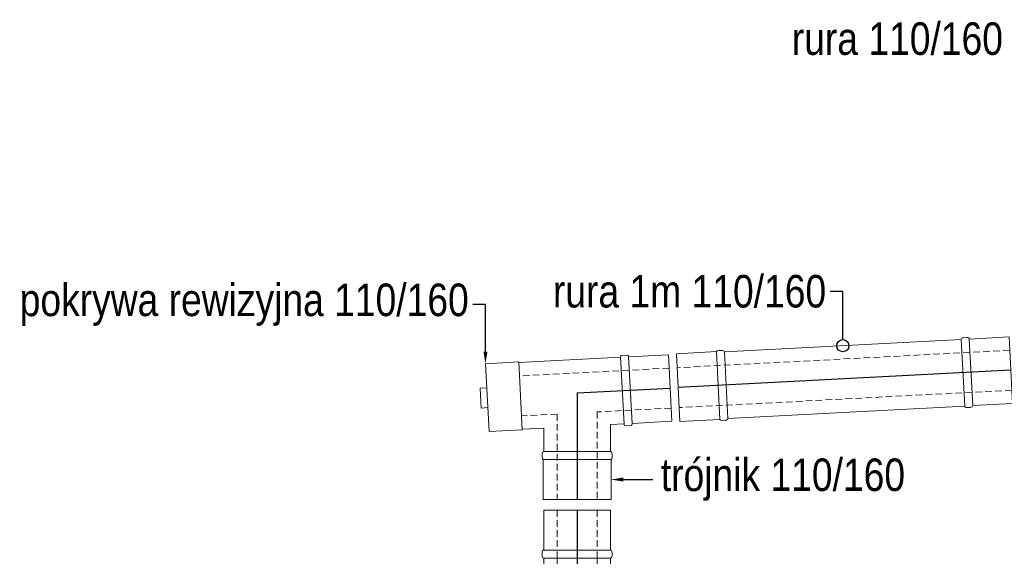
# Model space of a CAD drawing. Header units: centimetres. Extents: x 1912 to 37354, y 4932 to 6633.
# Tile 114 of 236: x 17976 to 18271, y 5729 to 5890. Entities that reach past the tile are written whole.
import ezdxf
from ezdxf import colors
from ezdxf.entities.mleader import LeaderData, LeaderLine
from ezdxf.enums import TextEntityAlignment as Align
from ezdxf.lldxf.tags import DXFTag
from ezdxf.math import Vec2, Vec3

# ---------------------------------------------------------------- set-up
doc = ezdxf.new("R2010")
doc.units = ezdxf.units.CM
doc.linetypes.add('DASHEDX2', pattern=[1.5, 1, -0.5])
doc.layers.add('2DH_PRO_zw', color=152, linetype='Continuous', lineweight=15)
doc.layers.add('IS_Opis', color=250, linetype='Continuous', lineweight=9)
doc.layers.add('CP_AXIS', color=143, linetype='DASHDOT')
doc.styles.add('CP_ATTR', font='arial.ttf')
doc.styles.add('styl1', font='ARIALN.TTF')
tags = doc.linetypes.add('DASHDOT', pattern=[25.4, 12.7, -6.35, 0, -6.35]).pattern_tags.tags
tags[10:11] = [DXFTag(74, 4), DXFTag(75, 0), DXFTag(340, '0'), DXFTag(46, 1.0), DXFTag(50, 0.0), DXFTag(44, 0.0), DXFTag(45, 0.0)]
tags[8:9] = [DXFTag(74, 4), DXFTag(75, 0), DXFTag(340, '0'), DXFTag(46, 1.0), DXFTag(50, 0.0), DXFTag(44, 0.0), DXFTag(45, 0.0)]
tags[6:7] = [DXFTag(74, 4), DXFTag(75, 0), DXFTag(340, '0'), DXFTag(46, 1.0), DXFTag(50, 0.0), DXFTag(44, 0.0), DXFTag(45, 0.0)]
tags[4:5] = [DXFTag(74, 4), DXFTag(75, 0), DXFTag(340, '0'), DXFTag(46, 1.0), DXFTag(50, 0.0), DXFTag(44, 0.0), DXFTag(45, 0.0)]

# ---------------------------------------------------------------- blocks, each defined once
blk = doc.blocks.new('_DotBlank')
at = {"color": 0, "linetype": 'ByBlock', "lineweight": -2}
blk.add_line((-0.5, 0), (-1, 0), dxfattribs=at)
blk.add_circle((0, 0), 0.5, dxfattribs=at)
blk = doc.blocks.new('2dchmd035_m01')
for p, q in [((30, 30), (0, 30)), ((0, -30), (0, 30)), ((30, -30), (30, 30)), ((30, -30), (0, -30))]:
    blk.add_line(p, q)
blk = doc.blocks.new('2dchmd035_m02')
for p, q in [((0, -31), (0, 31)), ((11, 32), (1, 32)), ((12, 31), (12, -31)), ((11, -32), (1, -32))]:
    blk.add_line(p, q)
for centre, start, end in [((1, 31), 90, 180), ((11, 31), 0, 90), ((1, -31), 180, 270), ((11, -31), 270, 0)]:
    blk.add_arc(centre, 1, start, end)
blk = doc.blocks.new('2hpn_fls002_0125_rydjdn')
at = {"linetype": 'DASHEDX2'}
for p, q in [((7.74, 14.14), (7.15, 3)), ((13.73, 13.82), (12.55, -8.65)), ((7.15, 3), (-6, 3)), ((6.84, -3), (-6, -3)), ((6.84, -3), (6.56, -8.33))]:
    blk.add_line(p, q, dxfattribs=at)
for p, q in [((5.36, 7.05), (5.26, 5)), ((15.35, 6.53), (14.55, -8.75)), ((-6, -5.1), (-6, 5.1)), ((0, 5.1), (-6, 5.1)), ((0, 5.1), (0, -5.1)), ((0.84, 5.25), (0.36, 5.25)), ((1.2, 5), (5.26, 5)), ((1.2, 5), (1.2, -5)), ((1.2, 5), (1.2, -5)), ((0, -5.1), (-6, -5.1)), ((0.84, -5.25), (0.36, -5.25)), ((0.84, -5.25), (0.84, -5.25)), ((1.2, -5), (4.73, -5)), ((4.73, -5), (4.56, -8.23)), ((4.46, -8.22), (4.2, -13.21)), ((4.46, -8.22), (14.65, -8.76)), ((14.65, -8.76), (14.39, -13.75)), ((14.39, -13.75), (4.2, -13.21)), ((7.8, -13.4), (7.74, -14.4)), ((7.74, -14.4), (10.74, -14.56)), ((10.74, -14.56), (10.79, -13.56))]:
    blk.add_line(p, q)
for centre, ratio, start_param, end_param in [((0.36, 5.1), 0.416667, -1.570796, 0), ((0.84, 5), 0.694444, -3.141593, -1.570796), ((0.36, -5.1), 0.416667, 0, 1.570796), ((0.84, -5), 0.694444, 1.570796, 3.141593)]:
    blk.add_ellipse(centre, major_axis=(-0.36, 0), ratio=ratio, start_param=start_param, end_param=end_param)
at = {"layer": 'CP_AXIS'}
for q in [(10.73, 13.98), (-6, 0)]:
    blk.add_line((10, 0), q, dxfattribs=at)
at = {"rotation": 87}
for name, p, xscale, yscale in [('2dchmd035_m01', (10.42, 7.99), 0.2, 0.16666666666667), ('2dchmd035_m02', (10.36, 6.79), 0.1, 0.1640625)]:
    blk.add_blockref(name, p, dxfattribs=dict(at, xscale=xscale, yscale=yscale))
at = {"linetype": 'ByBlock', "style": 'CP_ATTR', "flags": 9}
for tag in ['OTHER', 'WEIGHT', 'VOLTAGE', 'POWER', 'FLOW', 'TEMPERATURE', 'PN', 'DN', 'CHARACTER', 'ORDER-NO', 'PRODUCT-TYPE', 'ARTICLE', 'PRODUCER', 'NUMBER', 'GROUP', 'NAME']:
    blk.add_attdef(tag, text='', height=0.00005, dxfattribs=at).set_placement((-4.8, 0.01), align=Align.MIDDLE_LEFT)
blk = doc.blocks.new('2hpn_fls001_0177_fzm1a4e')
for p, q in [((6.8, 5), (0, 5)), ((0, -5), (0, 5)), ((6.8, 5), (6.8, -5)), ((6.8, 5), (6.8, 5)), ((6.8, -5), (6.8, 5)), ((7.64, 5.25), (7.16, 5.25)), ((8, 5), (8, -5)), ((8, 5), (14, 5)), ((8, 5), (8, -5)), ((14, -5), (14, 5)), ((6.8, -5), (0, -5)), ((6.8, -5), (6.8, -5)), ((7.64, -5.25), (7.16, -5.25)), ((8, -5), (14, -5))]:
    blk.add_line(p, q)
at = {"linetype": 'DASHEDX2'}
for p, q in [((6.8, 3), (0, 3)), ((6.8, 3), (8, 3)), ((14, 3), (8, 3)), ((6.8, -3), (0, -3)), ((6.8, -3), (8, -3)), ((14, -3), (8, -3))]:
    blk.add_line(p, q, dxfattribs=at)
for centre, start_param, end_param in [((7.16, 5), -1.570796, 0), ((7.64, 5), -3.141593, -1.570796), ((7.16, -5), 0, 1.570796), ((7.64, -5), 1.570796, 3.141593)]:
    blk.add_ellipse(centre, major_axis=(-0.36, 0), ratio=0.694444, start_param=start_param, end_param=end_param)
at = {"layer": 'CP_AXIS'}
blk.add_line((14, 0), (0, 0), dxfattribs=at)
at = {"linetype": 'ByBlock', "style": 'CP_ATTR', "flags": 9}
for tag in ['OTHER', 'WEIGHT', 'VOLTAGE', 'POWER', 'FLOW', 'TEMPERATURE', 'PN', 'DN', 'CHARACTER', 'ORDER-NO', 'PRODUCT-TYPE', 'ARTICLE', 'PRODUCER', 'NUMBER', 'GROUP', 'NAME']:
    blk.add_attdef(tag, text='', height=0.00005, dxfattribs=at).set_placement((0.87, 0.01), align=Align.MIDDLE_LEFT)
blk = doc.blocks.new('2hpn_fls002_0006_ftuoxw3')
for p, q in [((0, 5.1), (-6, 5.1)), ((-6, -5.1), (-6, 5.1)), ((0, 5.1), (0, -5.1)), ((0.84, 5.25), (0.36, 5.25)), ((36.8, 5), (1.2, 5)), ((1.2, 5), (1.2, -5)), ((1.2, 5), (1.2, -5)), ((36.8, -5), (36.8, 5)), ((37.16, 5.25), (37.16, 5.25)), ((37.16, 5.25), (37.16, 5.25)), ((37.16, 5.25), (37.64, 5.25)), ((38, -5), (38, 5)), ((38, 5), (44, 5)), ((44, 5), (44, -5)), ((0, -5.1), (-6, -5.1)), ((0.84, -5.25), (0.36, -5.25)), ((36.8, -5), (1.2, -5)), ((37.16, -5.25), (37.64, -5.25)), ((38, -5), (44, -5))]:
    blk.add_line(p, q)
at = {"linetype": 'DASHEDX2'}
for p, q in [((44, 3), (-6, 3)), ((44, -3), (-6, -3))]:
    blk.add_line(p, q, dxfattribs=at)
for centre, ratio, start_param, end_param in [((0.36, 5.1), 0.416667, -1.570796, 0), ((0.84, 5), 0.694444, -3.141593, -1.570796), ((37.16, 5), 0.694444, -1.570796, 0), ((37.64, 5), 0.694444, -3.141593, -1.570796), ((0.36, -5.1), 0.416667, 0, 1.570796), ((0.84, -5), 0.694444, 1.570796, 3.141593), ((37.16, -5), 0.694444, 0, 1.570796), ((37.64, -5), 0.694444, 1.570796, 3.141593)]:
    blk.add_ellipse(centre, major_axis=(-0.36, 0), ratio=ratio, start_param=start_param, end_param=end_param)
at = {"layer": 'CP_AXIS'}
blk.add_line((44, 0), (-6, 0), dxfattribs=at)
at = {"linetype": 'ByBlock', "style": 'CP_ATTR', "flags": 9}
for tag in ['OTHER', 'WEIGHT', 'VOLTAGE', 'POWER', 'FLOW', 'TEMPERATURE', 'PN', 'DN', 'CHARACTER', 'ORDER-NO', 'PRODUCT-TYPE', 'ARTICLE', 'PRODUCER', 'NUMBER', 'GROUP', 'NAME']:
    blk.add_attdef(tag, text='', height=0.00005, dxfattribs=at).set_placement((-4.8, 0.01), align=Align.MIDDLE_LEFT)

msp = doc.modelspace()

# ---------------------------------------------------------------- block references
at = {"layer": '2DH_PRO_zw', "yscale": 2, "zscale": 2}
for name, p, xscale, rotation in [('2hpn_fls002_0006_ftuoxw3', (18185.3, 5780.48), 2, 3.000000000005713), ('2hpn_fls002_0125_rydjdn', (18142.96, 5758.26), -2, 270), ('2hpn_fls001_0177_fzm1a4e', (18142.96, 5715.07), 2, 90)]:
    msp.add_blockref(name, p, dxfattribs=dict(at, xscale=xscale, rotation=rotation))

# ---------------------------------------------------------------- leaders
at = {"layer": 'IS_Opis'}
ml = msp.add_multileader_mtext('Standard', dxfattribs=at)
ml.set_content('rura 110/160 1m', color=256, style='styl1')
ml.set_leader_properties()
ml.build(insert=Vec2(0, 0))
ml.multileader.update_dxf_attribs({"dogleg_length": 5, "arrow_head_size": 3.66})
ctx = ml.context
ctx.base_point, ctx.char_height, ctx.arrow_head_size, ctx.landing_gap_size, ctx.plane_origin = Vec3(18204.98, 5884.58), 9.7561, 3.66, 2.44, Vec3(18292.04, 5878.34)
notes = []
notes.append((ctx, [(0, (1, 1, 0), (18294.26, 5884.58), (-1, 0), 3.83, [(0, [(18302.93, 5884.58), (18294.26, 5884.58)], 0, [])])]))
ctx.mtext.insert, ctx.mtext.flow_direction = Vec3(18207.42, 5889.54), 5
ml = msp.add_multileader_mtext('Standard', dxfattribs=at)
ml.set_content('rura 1m 110/160', color=256, style='styl1')
ml.set_leader_properties()
ml.set_arrow_properties(name='DOTBLANK')
ml.build(insert=Vec2(0, 0))
ml.multileader.update_dxf_attribs({"dogleg_length": 5, "arrow_head_size": 3.66})
ctx = ml.context
ctx.base_point, ctx.char_height, ctx.arrow_head_size, ctx.landing_gap_size, ctx.plane_origin = Vec3(18133.28, 5808.73), 9.7561, 3.66, 2.44, Vec3(18211.83, 5786.21)
notes.append((ctx, [(0, (1, 1, 0), (18222.72, 5808.73), (-1, 0), 3.83, [(0, [(18222.72, 5792.45), (18222.72, 5808.73)], 0, [])])]))
ctx.mtext.insert, ctx.mtext.flow_direction = Vec3(18135.72, 5813.69), 5
ml = msp.add_multileader_mtext('Standard', dxfattribs=at)
ml.set_content('pokrywa rewizyjna 110/160', color=256, style='styl1')
ml.set_leader_properties()
ml.build(insert=Vec2(0, 0))
ml.multileader.update_dxf_attribs({"dogleg_length": 5, "arrow_head_size": 3.66})
ctx = ml.context
ctx.base_point, ctx.char_height, ctx.arrow_head_size, ctx.landing_gap_size, ctx.plane_origin = Vec3(17973.22, 5804.79), 9.7561, 3.66, 2.44, Vec3(18104.57, 5780.79)
notes.append((ctx, [(0, (1, 1, 0), (18115.46, 5804.79), (-1, 0), 3.83, [(0, [(18115.46, 5787.03), (18115.46, 5804.79)], 0, [])])]))
ctx.mtext.insert, ctx.mtext.flow_direction = Vec3(17975.66, 5811.1), 5
ml = msp.add_multileader_mtext('Standard', dxfattribs=at)
ml.set_content('trójnik 110/160', color=256, style='styl1')
ml.set_leader_properties()
ml.build(insert=Vec2(0, 0))
ml.multileader.update_dxf_attribs({"dogleg_length": 5, "arrow_head_size": 3.66})
ctx = ml.context
ctx.base_point, ctx.char_height, ctx.arrow_head_size, ctx.landing_gap_size, ctx.plane_origin = Vec3(18165.66, 5752.26), 9.7561, 3.66, 2.44, Vec3(18164.05, 5746.02)
notes.append((ctx, [(0, (1, 1, 0), (18161.83, 5752.26), (1, 0), 3.83, [(0, [(18153.16, 5752.26), (18161.83, 5752.26)], 0, [])])]))
ctx.mtext.insert, ctx.mtext.rotation, ctx.mtext.flow_direction = Vec3(18168.1, 5758.57), 6.283185, 5
for ctx, leaders in notes:
    for number, flags, end, landing, length, lines in leaders:
        leader = LeaderData()
        leader.index, (leader.has_last_leader_line, leader.has_dogleg_vector, leader.attachment_direction) = number, flags
        leader.last_leader_point, leader.dogleg_vector, leader.dogleg_length = Vec3(end), Vec3(landing), length
        for number, points, colour, breaks in lines:
            line = LeaderLine()
            line.index, line.vertices, line.color, line.breaks = number, Vec3.list(points), colors.encode_raw_color(colour), breaks
            leader.lines.append(line)
        ctx.leaders.append(leader)

doc.saveas('drawing.dxf')
